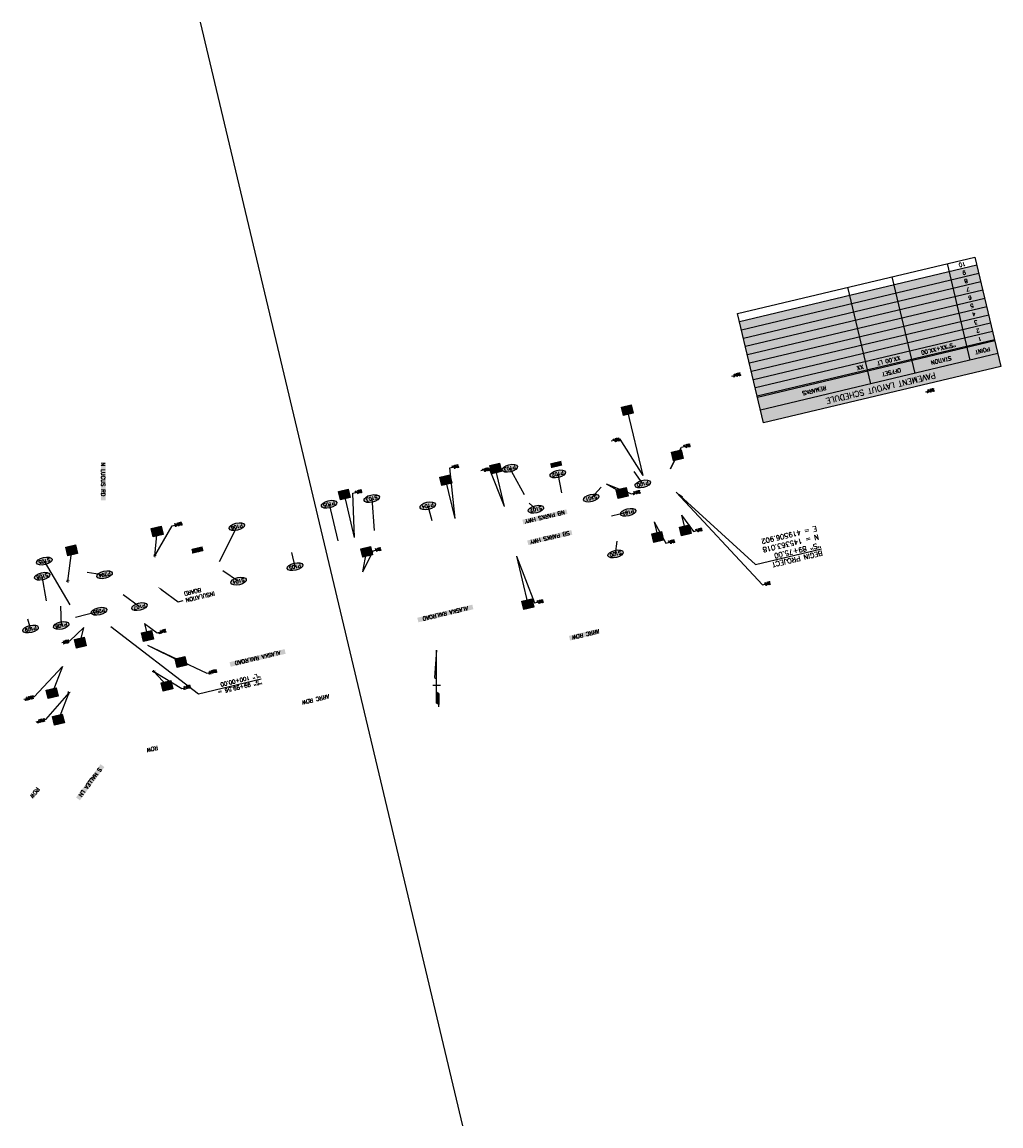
# Model space of a CAD drawing. Extents: x 137822 to 420079, y 34734 to 147659.
# Tile 9 of 9: x 418354 to 420079, y 144246 to 146191. Entities that reach past the tile are written whole.
import ezdxf
from ezdxf import colors
from ezdxf.entities.mleader import LeaderData, LeaderLine
from ezdxf.enums import TextEntityAlignment as Align
from ezdxf.math import Vec2, Vec3

# ---------------------------------------------------------------- set-up
doc = ezdxf.new("R2010")
doc.units = 0
doc.header["$MEASUREMENT"] = 0
for name, color, linetype in [('DH-TBL-P155', 155, 'Continuous'), ('DL-TBL-P00', 3, 'Continuous'), ('DL-TBL-P4', 8, 'Continuous'), ('DT-TBL-L140', 5, 'Continuous'), ('DT-TBL-L200', 7, 'Continuous'), ('ETRP_RM', 5, 'Continuous'), ('ety', 5, 'Continuous'), ('PTRE-TCE', 5, 'Continuous'), ('PTRP-PLAN', 15, 'Continuous'), ('SS-BB-TAPER', 5, 'Continuous'), ('SS-BUB-SD-PARKS', 4, 'Continuous'), ('SSN', 3, 'Continuous'), ('ST-L140-CALLOUTS', 5, 'Continuous'), ('ST-L200', 6, 'Continuous')]:
    doc.layers.add(name, color=color, linetype=linetype)
doc.layers.add('ST-B', color=211, linetype='Continuous', plot=False)
doc.styles.add('L120', font='ROMANSM.shx', dxfattribs={"height": 6})
doc.styles.add('L140', font='ROMANSM.shx', dxfattribs={"height": 7})
doc.styles.add('L175', font='ROMANSM.shx', dxfattribs={"height": 8.75})
doc.styles.add('L200', font='ROMANSM.shx', dxfattribs={"height": 10})
doc.styles.add('L40', font='ROMANSM.shx', dxfattribs={"height": 2})
doc.styles.get("Standard").update_dxf_attribs({"font": 'romansm.shx'})

# ---------------------------------------------------------------- blocks, each defined once
blk = doc.blocks.new('dotarrow')
for p, q in [((0, 1.244), (-0.077, 0.285)), ((0, -0.619), (0, 1.244)), ((0.134, 0), (-0.134, 0)), ((-0.077, 0.285), (-0.003, 0.232)), ((0.075, -0.285), (0.001, -0.232)), ((0.075, -0.285), (0.075, -0.673)), ((0.075, -0.673), (0, -0.619)), ((0.076, -0.754), (0.076, -0.642))]:
    blk.add_line(p, q)
for points in [[(-0.003, 0.232), (-0.077, 0.285), (0, 1.244)], [(0.001, -0.232), (0.075, -0.285), (0, -0.619), (0.075, -0.673)]]:
    blk.add_solid(points)
blk = doc.blocks.new('NOTE-S')
blk.add_hatch(color=155).paths.add_polyline_path([(-0.175, -0.151), (-0.175, 0.155), (0.178, 0.155), (0.178, -0.151)])
at = {"flags": 128}
blk.add_lwpolyline([(-0.175, -0.151), (-0.175, 0.155), (0.178, 0.155), (0.178, -0.151)], close=True, dxfattribs=at)
at = {"style": 'L140'}
blk.add_attdef('#', text='', height=0.14, dxfattribs=at).set_placement((0, 0), align=Align.MIDDLE)
blk = doc.blocks.new('dnote')
h = blk.add_hatch(color=155)
edge = h.paths.add_edge_path()
edge.add_spline(control_points=[(0.269, 0), (0.269, 0.023), (0.252, 0.048), (0.181, 0.091), (0.128, 0.107), (-0.018, 0.125), (-0.118, 0.113), (-0.236, 0.064), (-0.265, 0.034), (-0.272, -0.021), (-0.252, -0.051), (-0.163, -0.098), (-0.096, -0.115), (0.044, -0.121), (0.116, -0.111), (0.234, -0.068), (0.269, -0.032), (0.269, 0)], knot_values=[0, 0, 0, 0, 0.656177, 0.656177, 1.312354, 1.312354, 2.312082, 2.312082, 3.080336, 3.080336, 3.848591, 3.848591, 4.616845, 4.616845, 5.3851, 5.3851, 6.283185, 6.283185, 6.283185, 6.283185], degree=3, periodic=0)
blk.add_ellipse((0, 0), major_axis=(0.279, 0), ratio=0.458922)
at = {"color": 0, "linetype": 'ByBlock', "style": 'L120'}
blk.add_attdef('NUM', text='', height=0.12, dxfattribs=at).set_placement((0, 0), align=Align.MIDDLE)

msp = doc.modelspace()

# ---------------------------------------------------------------- hatches: boundary and pattern name
at = {"layer": 'DH-TBL-P155'}
msp.add_hatch(color=256, dxfattribs=at).paths.add_polyline_path([(420037.1, 145762.6), (419618.7, 145663.1), (419661, 145485.1), (420079.4, 145584.5)])

# ---------------------------------------------------------------- linework, layer by layer
at = {"layer": 'DL-TBL-P00'}
for p, q in [((420037.1, 145762.6), (419618.7, 145663.1)), ((420025.4, 145595.3), (419985, 145765.6)), ((420040.5, 145748), (419622.2, 145648.5)), ((419928.1, 145572.2), (419887.7, 145742.5)), ((420044, 145733.4), (419625.7, 145633.9)), ((419850.3, 145553.7), (419809.8, 145724)), ((420047.5, 145718.8), (419629.1, 145619.4)), ((420050.9, 145704.2), (419632.6, 145604.8)), ((420054.4, 145689.6), (419636.1, 145590.2)), ((420057.9, 145675), (419639.5, 145575.6)), ((420061.3, 145660.4), (419643, 145561)), ((420064.8, 145645.8), (419646.5, 145546.4)), ((420068.3, 145631.2), (419649.9, 145531.8)), ((420068.7, 145629.3), (419650.4, 145529.8)), ((420074.1, 145606.9), (419655.7, 145507.5))]:
    msp.add_line(p, q, dxfattribs=at)
at = {"layer": 'DL-TBL-P4', "flags": 128}
msp.add_lwpolyline([(420079.4, 145584.5), (419661, 145485.1), (419615.3, 145677.7), (420033.6, 145777.2)], close=True, dxfattribs=at)
at = {"layer": 'ETRP_RM', "color": 155}
for points in [[(419147.6, 145164.4), (419149.5, 145156.3), (419050.6, 145141.4), (419052.5, 145133.3)], [(418816.7, 145086.1), (418818.6, 145077.9), (418719.6, 145063.1), (418721.6, 145054.9)]]:
    msp.add_solid(points, dxfattribs=at)
at = {"layer": 'ety', "color": 155}
for points in [[(418492.8, 145414.6), (418501.2, 145414.6), (418492.8, 145348.6), (418501.2, 145348.6)], [(419313.3, 145332.5), (419315.3, 145324.4), (419235.8, 145314.1), (419237.7, 145305.9)], [(419322, 145296), (419323.9, 145287.8), (419244.4, 145277.6), (419246.4, 145269.4)], [(418492.3, 144883.1), (418499.1, 144878.1), (418449.1, 144824.6), (418455.9, 144819.6)]]:
    msp.add_solid(points, dxfattribs=at)
at = {"layer": 'ety'}
msp.add_solid([(418566.2, 144870.8), (418566.4, 144870.9), (418566.4, 144870.8), (418566.4, 144870.9)], dxfattribs=at)
at = {"layer": 'PTRP-PLAN', "color": 155}
for points in [[(419304.2, 145418), (419306.1, 145409.8), (419284.7, 145413.4), (419286.6, 145405.2)], [(418671.8, 145267.2), (418673.8, 145259.1), (418652.3, 145262.6), (418654.3, 145254.4)], [(419370.3, 145121.9), (419372.2, 145113.7), (419318, 145109.4), (419319.9, 145101.2)]]:
    msp.add_solid(points, dxfattribs=at)
at = {"layer": 'SS-BB-TAPER'}
for p, q in [((419448.5, 145392.3), (419421, 145507.3)), ((419497.2, 145403.9), (419508.9, 145427.8)), ((419204.6, 145337.4), (419188.7, 145404.4)), ((419117.1, 145316.6), (419101, 145384)), ((419383.7, 145377.7), (419411.8, 145361.4)), ((418940.1, 145282.8), (418922, 145358.9)), ((419516.6, 145322.2), (419523, 145295.5)), ((418587.9, 145250.5), (418592.1, 145293.4)), ((419468, 145310.6), (419474.4, 145283.9)), ((418434.3, 145205.7), (418441.4, 145260.3)), ((418954.4, 145222.5), (418961.2, 145257.5)), ((418590.3, 145251), (418585.5, 145249.9)), ((418588.5, 145248), (418587.3, 145252.9)), ((419225.4, 145249.9), (419245.5, 145165.6)), ((418436.8, 145206.3), (418431.9, 145205.2)), ((418434.9, 145203.3), (418433.8, 145208.2)), ((418456.5, 145097.5), (418462.8, 145124.1)), ((418569.9, 145131.1), (418575, 145109.3)), ((418574.8, 145093.2), (418634.2, 145063.5)), ((418425.1, 145055.5), (418407, 145008.5)), ((418588.3, 145047), (418583.5, 145045.9)), ((418586.5, 145044), (418585.3, 145048.9)), ((418585.9, 145046.5), (418609.6, 145021.6)), ((418436.2, 145008.8), (418418.1, 144961.8)), ((418438.7, 145009.4), (418433.8, 145008.3)), ((418436.8, 145006.4), (418435.7, 145011.3))]:
    msp.add_line(p, q, dxfattribs=at)
at = {"layer": 'SS-BUB-SD-PARKS'}
for p, q in [((419239.6, 145358), (419213.6, 145404.9)), ((419298.1, 145394.9), (419304.5, 145361.5)), ((419448, 145377.2), (419432.7, 145399.4)), ((419357.1, 145352.4), (419374.8, 145371.5)), ((418970.3, 145351.5), (418974.7, 145294.9)), ((418895.1, 145341.5), (418910.8, 145276.7)), ((419069, 145338.6), (419076.1, 145312.9)), ((419247.8, 145343.6), (419259.7, 145332.6)), ((419422.2, 145327.2), (419393.2, 145320.3)), ((418732.4, 145301.9), (418701.4, 145239.8)), ((419400.1, 145253.9), (419403.1, 145276.6)), ((418829.1, 145256.2), (418835, 145231.4)), ((418438.9, 145164.2), (418393.2, 145241.2)), ((418396.9, 145171.1), (418389.4, 145214.5)), ((418468.8, 145221.6), (418499.4, 145217.1)), ((418707.8, 145224.5), (418735.6, 145205.9)), ((418532, 145182.3), (418560.8, 145161)), ((418421.5, 145161.7), (418423, 145127.7)), ((418363.5, 145139.3), (418369, 145121.5)), ((418448.2, 145142.2), (418489.5, 145152.8))]:
    msp.add_line(p, q, dxfattribs=at)
at = {"layer": 'ST-B'}
for p, q in [((418667.6, 146191.4), (419130.1, 144245.6)), ((419605, 145567.4), (419620.5, 145571.1)), ((419946.3, 145539.7), (419961.8, 145543.3)), ((419408, 145456.4), (419392.5, 145452.8)), ((419448.5, 145392.3), (419408, 145456.4)), ((419497.2, 145403.9), (419516.2, 145442.1)), ((419516.2, 145442.1), (419531.7, 145445.8)), ((419108, 145405.5), (419123.5, 145409.1)), ((419117.1, 145316.6), (419108, 145405.5)), ((419178, 145403.8), (419162.4, 145400.1)), ((419204.6, 145337.4), (419178, 145403.8)), ((419383.7, 145377.7), (419411.8, 145361.4)), ((419383.7, 145377.7), (419428, 145360)), ((418937.2, 145361), (418952.7, 145364.7)), ((418940.1, 145282.8), (418937.2, 145361)), ((419428, 145360), (419443.6, 145363.7)), ((419506.9, 145363), (419659, 145199.5)), ((419516.6, 145322.2), (419537.2, 145293.6)), ((418587.9, 145250.5), (418618.7, 145303.6)), ((418618.7, 145303.6), (418636.1, 145307.7)), ((419468, 145310.6), (419488.8, 145273)), ((419537.2, 145293.6), (419552.7, 145297.3)), ((419488.8, 145273), (419504.3, 145276.7)), ((418954.4, 145222.5), (418972.8, 145259.6)), ((418972.8, 145259.6), (418986.5, 145262.8)), ((419225.4, 145249.9), (419257.1, 145167.4)), ((419659, 145199.5), (419672.7, 145202.8)), ((419257.1, 145167.4), (419272.7, 145171.1)), ((418462.8, 145124.1), (418437.6, 145100.3)), ((418569.9, 145131.1), (418591.9, 145115)), ((418591.9, 145115), (418607.4, 145118.7)), ((418437.6, 145100.3), (418424, 145097.1)), ((418574.8, 145093.2), (418679.8, 145043.7)), ((418425.1, 145055.5), (418375.4, 145001.9)), ((418585.9, 145046.5), (418635.4, 145016.6)), ((418679.8, 145043.7), (418697.1, 145047.9)), ((418635.4, 145016.6), (418650.9, 145020.3)), ((418375.4, 145001.9), (418356.8, 144997.5)), ((418436.2, 145008.8), (418395.3, 144961.8)), ((418395.3, 144961.8), (418377.9, 144957.6))]:
    msp.add_line(p, q, dxfattribs=at)
at = {"layer": 'ST-L140-CALLOUTS', "flags": 128}
msp.add_lwpolyline([(418510.1, 145126.1), (418664.9, 145007.4), (418775.4, 145033.7)], dxfattribs=at)
at = {"layer": 'ST-L200'}
for q in [(419506.9, 145363), (419763.3, 145263)]:
    msp.add_line((419646.7, 145235.2), q, dxfattribs=at)
msp.add_solid([(419506.9, 145363), (419518.9, 145355.3), (419515.7, 145351.8), (419518.9, 145355.3)], dxfattribs=at)

# ---------------------------------------------------------------- block references
at = {"layer": 'SS-BB-TAPER', "xscale": 50.0000000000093, "zscale": 50, "rotation": 193.3701022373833}
for p, yscale, values in [((419421, 145507.3), 49.99999999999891, {'#': '5'}), ((419508.9, 145427.8), 49.99999999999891, {'#': '4'}), ((419188.7, 145404.4), 49.99999999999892, {'#': '7'}), ((419101, 145384), 49.99999999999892, {'#': '8'}), ((419411.8, 145361.4), 49.99999999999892, {'#': '6'}), ((418922, 145358.9), 49.99999999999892, {'#': '9'}), ((418592.1, 145293.4), 49.99999999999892, {'#': '5'}), ((419474.4, 145283.9), 49.99999999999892, {'#': '2'}), ((419523, 145295.5), 49.99999999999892, {'#': '1'}), ((418441.4, 145260.3), 49.99999999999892, {'#': '6'}), ((418961.2, 145257.5), 49.99999999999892, {'#': '10'}), ((419245.5, 145165.6), 49.99999999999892, {'#': '3'}), ((418575, 145109.3), 49.99999999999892, {'#': '7'}), ((418456.5, 145097.5), 49.99999999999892, {'#': '8'}), ((418634.2, 145063.5), 49.99999999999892, {'#': '1'}), ((418609.6, 145021.6), 49.99999999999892, {'#': '2'}), ((418407, 145008.5), 49.99999999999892, {'#': '3'}), ((418418.1, 144961.8), 49.99999999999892, {'#': '4'})]:
    msp.add_blockref('NOTE-S', p, dxfattribs=dict(at, yscale=yscale)).add_auto_attribs(values)
at = {"layer": 'SS-BUB-SD-PARKS', "yscale": 50, "zscale": 50, "rotation": 193.3701022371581}
for p, xscale, values in [((419213.6, 145404.9), 49.99999999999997, {'NUM': 'P103'}), ((419298.1, 145394.9), 50, {'NUM': 'P102'}), ((419448, 145377.2), 50, {'NUM': 'P100'}), ((418895.1, 145341.5), 49.99999999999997, {'NUM': 'P105'}), ((418970.3, 145351.5), 49.99999999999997, {'NUM': 'S103'}), ((419357.1, 145352.4), 50, {'NUM': 'S101'}), ((419069, 145338.6), 49.99999999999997, {'NUM': 'P104'}), ((419259.7, 145332.6), 49.99999999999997, {'NUM': 'S102'}), ((419422.2, 145327.2), 50, {'NUM': 'P101'}), ((418732.4, 145301.9), 49.99999999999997, {'NUM': 'P106'}), ((419400.1, 145253.9), 50, {'NUM': 'S100'}), ((418835, 145231.4), 49.99999999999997, {'NUM': 'P105'}), ((418735.6, 145205.9), 49.99999999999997, {'NUM': 'S104'}), ((418489.5, 145152.8), 49.99999999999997, {'NUM': 'P203'}), ((418560.8, 145161), 49.99999999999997, {'NUM': 'P107'}), ((418423, 145127.7), 49.99999999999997, {'NUM': 'P108'}), ((418369, 145121.5), 49.99999999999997, {'NUM': 'P109'})]:
    msp.add_blockref('dnote', p, dxfattribs=dict(at, xscale=xscale)).add_auto_attribs(values)
at = {"layer": 'SS-BUB-SD-PARKS'}
ref = msp.add_blockref('dnote', (418393.2, 145241.2), dxfattribs=dict(at, xscale=49.99999999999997, yscale=50, zscale=50, rotation=13.37010223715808))
ref.add_attrib('NUM', 'S105', dxfattribs={"layer": '0', "color": 0, "linetype": 'ByBlock', "height": 6, "rotation": 193.3701, "style": 'L120'}).set_placement((418393.2, 145241.2), align=Align.MIDDLE)
ref = msp.add_blockref('dnote', (418389.4, 145214.5), dxfattribs=dict(at, xscale=49.99999999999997, yscale=50, zscale=50, rotation=13.37010223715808))
ref.add_attrib('NUM', 'S106', dxfattribs={"layer": '0', "color": 0, "linetype": 'ByBlock', "height": 6, "rotation": 193.3701, "style": 'L120'}).set_placement((418389.4, 145214.5), align=Align.MIDDLE)
ref = msp.add_blockref('dnote', (418499.4, 145217.1), dxfattribs=dict(at, xscale=49.99999999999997, yscale=50, zscale=50, rotation=13.37010223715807))
ref.add_attrib('NUM', 'P204', dxfattribs={"layer": '0', "color": 0, "linetype": 'ByBlock', "height": 6, "rotation": 193.3701, "style": 'L120'}).set_placement((418499.4, 145217.1), align=Align.MIDDLE)
at = {"layer": 'SSN', "xscale": 50, "yscale": 50, "zscale": 50}
msp.add_blockref('dotarrow', (419084.6, 145022), dxfattribs=at)

# ---------------------------------------------------------------- texts
at = {"layer": 'DT-TBL-L140', "style": 'L140'}
for s, p in [('10', (420011, 145764.1)), ('9', (420014.5, 145749.5)), ('8', (420017.9, 145734.9)), ('7', (420021.4, 145720.3)), ('6', (420024.9, 145705.7)), ('5', (420028.4, 145691.1)), ('4', (420031.8, 145676.5)), ('3', (420035.3, 145661.9)), ('2', (420038.8, 145647.3)), ('1', (420042.2, 145632.7)), ('"S"XX+XX.00', (419969.3, 145615.4)), ('POINT', (420047.1, 145612.3)), ('XX.00 LT', (419881.7, 145594.6)), ('STATION', (419974.1, 145595)), ('OFFSET', (419886.6, 145574.2)), ('REMARKS', (419750.3, 145541.8))]:
    msp.add_text(s, height=7, rotation=193.3701, dxfattribs=at).set_placement(p, align=Align.MIDDLE)
msp.add_text('XX', height=7, rotation=193.3701, dxfattribs=at).set_placement((419837.2, 145584), align=Align.MIDDLE_LEFT)
at = {"layer": 'DT-TBL-L200', "style": 'L200'}
msp.add_text('PAVEMENT LAYOUT SCHEDULE', height=10, rotation=193.3701, dxfattribs=at).set_placement((419867.6, 145546), align=Align.MIDDLE)
at = {"layer": 'ETRP_RM', "style": 'L140'}
for p in [(419100, 145148.8), (418769.1, 145070.5)]:
    msp.add_text('ALASKA RAILROAD', height=7, rotation=193.338, dxfattribs=at).set_placement(p, align=Align.MIDDLE)
at = {"layer": 'ety', "style": 'L140'}
msp.add_text('N LUCUS RD', height=7, rotation=270, dxfattribs=at).set_placement((418493.5, 145414.9))
for s, rotation, p in [('NB PARKS HWY', 193.3705, (419275.5, 145319.2)), ('SB PARKS HWY', 193.3705, (419284.2, 145282.7)), ('S HALLEA LN', 233.5177, (418474.1, 144851.4))]:
    msp.add_text(s, height=7, rotation=rotation, dxfattribs=at).set_placement(p, align=Align.MIDDLE)
at = {"layer": 'PTRP-PLAN', "style": 'L140'}
for s, rotation, p in [('ROW', 193.4108, (419295.4, 145411.6)), ('ROW', 193.4108, (418663, 145260.8)), ('ARRC ROW', 193.4108, (418871.3, 144997.5)), ('ROW', 193.4619, (418583.4, 144910.1)), ('ROW', 233.6109, (418376.5, 144832.8))]:
    msp.add_text(s, height=7, rotation=rotation, dxfattribs=at).set_placement(p, align=Align.MIDDLE)
msp.add_text('ARRC ROW', height=7, rotation=193.4108, dxfattribs=at).set_placement((419370.4, 145121.2))
at = {"layer": 'ST-B', "style": 'L40'}
for s, p in [('90+91.48', (419620.9, 145569.4)), ('42.80 RT', (419620.1, 145572.7)), ('42.80 RT', (419961.4, 145545)), ('90+91.48', (419962.2, 145541.7)), ('42.00 RT', (419406.7, 145457.9)), ('90+25', (419407.5, 145454.5)), ('42.00 RT', (419531.3, 145447.4)), ('89+75', (419532.1, 145444.1)), ('45.00 RT', (419123.1, 145410.8)), ('93+65', (419123.9, 145407.5)), ('45.00 RT', (419176.6, 145405.2)), ('92+75', (419177.4, 145401.9)), ('53.00 RT', (418952.3, 145366.4)), ('95+45', (418953.1, 145363)), ('90+91.48', (419444, 145362.1)), ('42.80 RT', (419443.2, 145365.4)), ('103.00 RT', (418635.7, 145309.4)), ('98+95.10', (418636.5, 145306)), ('42.00 LT', (419552.3, 145298.9)), ('89+75', (419553.1, 145295.6)), ('42.00 LT', (419503.9, 145278.3)), ('90+25', (419504.7, 145275)), ('9.00 LT', (418986.1, 145264.5)), ('95+45', (418986.9, 145261.1)), ('0.00 RT', (419672.3, 145204.4)), ('89+75', (419673.1, 145201.1)), ('45.00 LT', (419272.3, 145172.7)), ('92+75', (419273, 145169.4)), ('99+40.25', (418607.8, 145117.1)), ('9.00 LT', (418607, 145120.4)), ('9.00 RT', (418436.3, 145101.8)), ('100+46', (418437.1, 145098.4)), ('99+44.253', (418697.5, 145046.2)), ('47.000 LT', (418696.7, 145049.5)), ('95.00 LT', (418650.5, 145021.9)), ('100+98.541', (418374.9, 145000)), ('49.000 LT', (418374.1, 145003.4)), ('99+44.25', (418651.3, 145018.6)), ('97.00 LT', (418393.9, 144963.2)), ('100+98.54', (418394.7, 144959.9))]:
    msp.add_text(s, height=2, rotation=193.3701, dxfattribs=at).set_placement(p, align=Align.MIDDLE_LEFT)
at = {"layer": 'ST-L140-CALLOUTS', "style": 'L140'}
for s, p in [('"L" 100+00.00', (418772.7, 145045.4)), ('"S" 99+99.56 =', (418775.4, 145033.7))]:
    msp.add_text(s, height=7, rotation=193.3701, dxfattribs=at).set_placement(p, align=Align.BOTTOM_LEFT)
at = {"layer": 'ST-L200', "style": 'L175'}
for s, p in [('E = 419506.902', (419753.7, 145302.9)), ('N = 145363.018', (419757.2, 145288.3)), ('BEGIN PROJECT', (419763.9, 145259.9)), ('"S" 89+75.00', (419760.7, 145273.7))]:
    msp.add_text(s, height=8.75, rotation=193.3695, dxfattribs=at).set_placement(p)

# ---------------------------------------------------------------- leaders
at = {"layer": 'PTRE-TCE'}
ml = msp.add_multileader_mtext('Standard', dxfattribs=at)
ml.set_content('INSULATION\\PBOARD', color=256)
ml.set_leader_properties()
ml.build(insert=Vec2(0, 0))
ml.multileader.update_dxf_attribs({"dogleg_length": 0.18, "arrow_head_size": 9, "scale": 50})
ctx = ml.context
ctx.base_point, ctx.scale, ctx.char_height, ctx.arrow_head_size, ctx.landing_gap_size, ctx.plane_origin, ctx.plane_x_axis, ctx.plane_y_axis = Vec3(418707.8, 145188.4), 50, 7, 9, 4.5, Vec3(418630.1, 145488.5), Vec3(-0.972897, -0.23124), Vec3(0.23124, -0.972897)
ctx.text_align_type = 2
notes = []
notes.append((ctx, [(1, (1, 1, 0), (418629, 145169.7), (0.972897, 0.23124), 9, [(0, [(418593.2, 145195.6)], 0, [])])]))
ctx.mtext.insert, ctx.mtext.text_direction, ctx.mtext.rotation, ctx.mtext.alignment, ctx.mtext.flow_direction = Vec3(418643.1, 145168.7), Vec3(-0.972897, -0.23124), 3.374945, 3, 5
for ctx, leaders in notes:
    for number, flags, end, landing, length, lines in leaders:
        leader = LeaderData()
        leader.index, (leader.has_last_leader_line, leader.has_dogleg_vector, leader.attachment_direction) = number, flags
        leader.last_leader_point, leader.dogleg_vector, leader.dogleg_length = Vec3(end), Vec3(landing), length
        for number, points, colour, breaks in lines:
            line = LeaderLine()
            line.index, line.vertices, line.color, line.breaks = number, Vec3.list(points), colors.encode_raw_color(colour), breaks
            leader.lines.append(line)
        ctx.leaders.append(leader)

doc.saveas('drawing.dxf')
